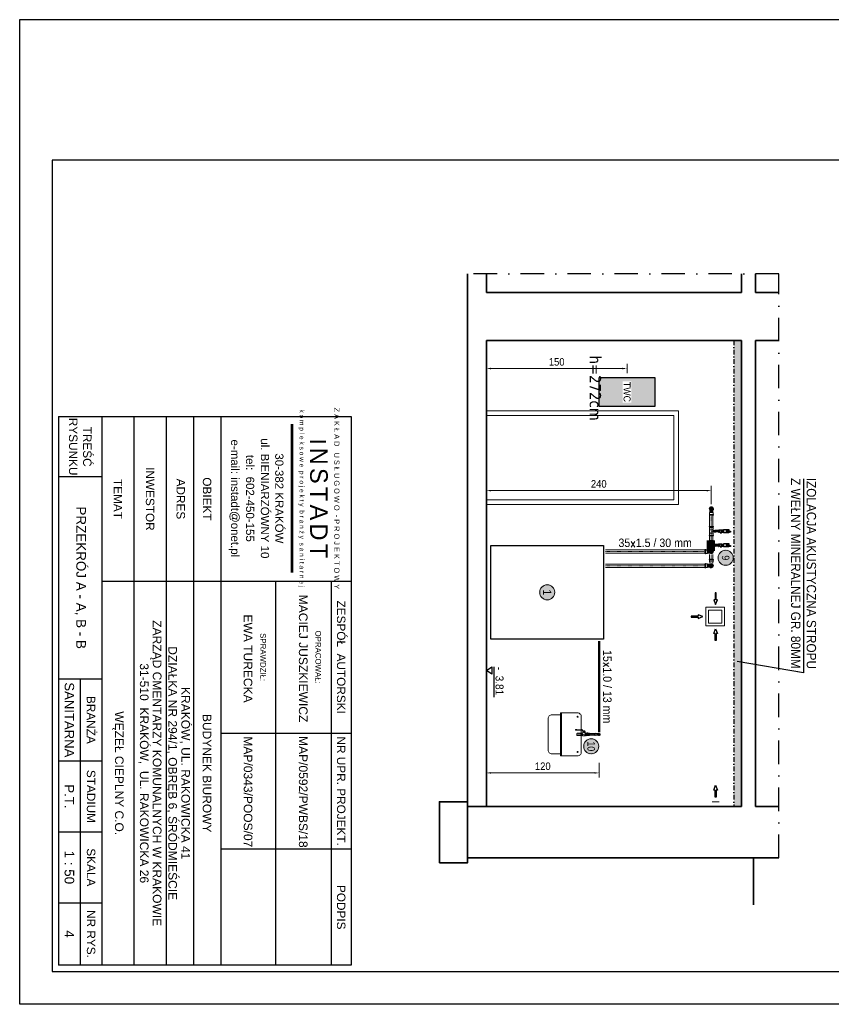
# Model space of a CAD drawing. Header units: millimetres. Extents: x -15538 to -14053, y -265397 to -264347.
# Tile 1 of 35: x -15538 to -14672, y -265397 to -264347. Entities that reach past the tile are written whole.
import ezdxf
from ezdxf.enums import TextEntityAlignment as Align

# ---------------------------------------------------------------- set-up
doc = ezdxf.new("R2010")
doc.units = ezdxf.units.MM
for name, pattern in [('ACAD_ISO05W100', [33, 24, -3, 0, -3, 0, -3]), ('ACAD_ISO08W100', [36, 24, -3, 6, -3]), ('DASHDOT', [25.4, 12.7, -6.35, 0, -6.35]), ('DASHDOT2', [0.5, 0.25, -0.125, 0, -0.125]), ('DASHDOTX2', [2, 1, -0.5, 0, -0.5])]:
    doc.linetypes.add(name, pattern=pattern)
doc.layers.get('0').update_dxf_attribs({"color": 20, "lineweight": 35})
doc.layers.get('Defpoints').update_dxf_attribs({"lineweight": 9})
for name, color, linetype in [('-- Budynek', 35, 'Continuous'), ('-- OPIS', 11, 'Continuous'), ('-- RAMKA', 11, 'Continuous'), ('-- rury', 11, 'Continuous'), ('-- urządzenia', 51, 'Continuous'), ('Oś', 1, 'ACAD_ISO05W100'), ('TABELKA_T$0$-- RAMKA', 11, 'Continuous')]:
    doc.layers.add(name, color=color, linetype=linetype)
for name, color, linetype, lineweight in [('-- CO_opis', 11, 'Continuous', 0), ('-- CO_rury', 51, 'Continuous', 9), ('WYMIARY', 123, 'Continuous', 9)]:
    doc.layers.add(name, color=color, linetype=linetype, lineweight=lineweight)
doc.layers.add('--pomoc', color=6, linetype='Continuous', plot=False)
doc.styles.add('1-100', font='arial.ttf', dxfattribs={"width": 0.5, "oblique": 5, "height": 20})
doc.styles.add('A', font='arial.ttf', dxfattribs={"width": 0.9})
doc.styles.add('INSTADT', font='arial.ttf', dxfattribs={"width": 0.9})
doc.styles.add('styl1', font='tahoma.ttf')
doc.styles.add('TABELKA_T$0$ARIAL', font='arial.ttf')
doc.styles.add('TABELKA_T$0$ARIAL_INSTADT', font='arial.ttf')
doc.styles.add('TABELKA_T$0$ARIAL_MAC', font='arial.ttf', dxfattribs={"width": 0.8})
doc.styles.add('TABELKA_T$0$INSTADT_SANIT', font='CEBERTR.TTF')
doc.dimstyles.new('1-100', dxfattribs={"dimtxt": 20, "dimasz": 0.4, "dimexe": 15, "dimexo": 0.1, "dimgap": 2, "dimtad": 1, "dimdec": 0, "dimdsep": 46, "dimtxsty": '1-100', "dimblk": 'wymiarowa', "dimcen": 0, "dimse1": 1, "dimse2": 1, "dimclrd": 256, "dimclre": 256, "dimclrt": 2, "dimadec": 0, "dimazin": 0, "dimtfac": 1, "dimtdec": 0, "dimtix": 1, "dimtofl": 0, "dimtmove": 1, "dimatfit": 0, "dimldrblk": 'wymiarowa', "dimfxl": 1, "dimtolj": 1, "dimtzin": 0, "dimlwd": -1, "dimlwe": -1, "dimarcsym": 0})

# ---------------------------------------------------------------- blocks, each defined once
blk = doc.blocks.new('TABELKA_T')
at = {"layer": 'TABELKA_T$0$-- RAMKA', "ltscale": 0.1}
for p, q in [((-1183.3, 13.3), (-1183.3, 637.7)), ((-1183.3, 637.7), (-13.3, 637.7)), ((-832.3, 105.9), (-832.3, 637.7)), ((-508.3, 359.2), (-508.3, 637.7)), ((-260.8, 637.7), (-260.8, 359.2)), ((-13.3, 637.7), (-13.3, 13.3)), ((-832.3, 594.5), (-13.3, 594.5)), ((-850.9, 512.9), (-1167.1, 512.9)), ((-850.9, 510.4), (-1167.1, 510.4)), ((-13.3, 476.8), (-832.3, 476.8)), ((-1183.3, 359.2), (-13.3, 359.2)), ((-1183.3, 301), (-13.3, 301)), ((-1183.3, 242.7), (-13.3, 242.7)), ((-1183.3, 174.3), (-13.3, 174.3)), ((-1183.3, 105.9), (-13.3, 105.9)), ((-1055.4, 13.3), (-1055.4, 105.9)), ((-624.3, 13.3), (-624.3, 105.9)), ((-448.9, 13.3), (-448.9, 105.9)), ((-297.7, 13.3), (-297.7, 105.9)), ((-146.5, 13.3), (-146.5, 105.9)), ((-624.3, 59.6), (-13.3, 59.6)), ((-1183.3, 13.3), (-13.3, 13.3))]:
    blk.add_line(p, q, dxfattribs=at)
at = {"layer": 'TABELKA_T$0$-- RAMKA', "ltscale": 0.1, "style": 'TABELKA_T$0$ARIAL_INSTADT'}
for s, p in [('30-382 KRAKÓW', (-1009, 475.5)), ('ul. BIENIARZÓWNY 10', (-1009, 444.9)), ('tel:  602-450-155', (-1009, 413.2)), ('e-mail: instadt@onet.pl', (-1009, 381.4))]:
    blk.add_text(s, height=17.55, dxfattribs=at).set_placement(p, align=Align.CENTER)
at = {"layer": 'TABELKA_T$0$-- RAMKA', "ltscale": 0.1, "attachment_point": 5}
for s, insert, char_height, style in [('{\\fArial|b0|i0|c238|p34;Z A K Ł A D   U S Ł U G O W O  - P R O J E K T O W Y\\P\\P\\P\\P\\H0.8889x;k o m p l e k s o w e  p r o j e k t y  b r a n ż y  s a n i t a r n e j}', (-1009, 568.5), 11.25, 'TABELKA_T$0$ARIAL_MAC'), ('{\\W1;ZESPÓŁ  AUTORSKI}', (-670.3, 616.1), 18, 'TABELKA_T$0$ARIAL'), ('{\\fArial|b0|i0|c238|p34;\\W1;NR UPR. PROJEKT.}', (-384.5, 616.1), 18, 'TABELKA_T$0$ARIAL'), ('{\\fArial|b0|i0|c238|p34;\\W1;PODPIS}', (-137, 616.1), 18, 'TABELKA_T$0$ARIAL'), ('I{\\H0.5556x; \\H2x;N\\H0.5x; \\H2x;S\\H0.5x; \\H2x;T\\H0.5x; \\H2x;A\\H0.5x; \\H2x;D\\H0.5x; \\H2x;T}', (-1009, 568.5), 33.75, 'TABELKA_T$0$INSTADT_SANIT'), ('{\\fArial|b0|i0|c238|p32;OPRACOWAŁ:}', (-670.3, 567.2), 12, 'TABELKA_T$0$ARIAL'), ('MAP/0592/PWBS/18', (-383, 535.1), 18.36, 'TABELKA_T$0$ARIAL_INSTADT'), ('{\\fArial|b0|i0|c238|p32;MACIEJ JUSZKIEWICZ}', (-667.4, 535.1), 18.36, 'TABELKA_T$0$ARIAL'), ('{\\fArial|b0|i0|c238|p32;SPRAWDZIŁ:}', (-670.3, 449.6), 12, 'TABELKA_T$0$ARIAL'), ('{\\fArial|b0|i0|c238|p32;EWA TURECKA}', (-667.4, 417.4), 18.36, 'TABELKA_T$0$ARIAL'), ('MAP/0343/POOS/07', (-383, 417.5), 18.36, 'TABELKA_T$0$ARIAL_INSTADT'), ('{\\W1;OBIEKT}', (-1007.8, 330.1), 18, 'TABELKA_T$0$ARIAL'), ('{\\fArial|b0|i0|c238|p34;\\W1;ADRES}', (-1007.8, 273.9), 18, 'TABELKA_T$0$ARIAL'), ('{\\fArial|b0|i0|c238|p34;\\W1;INWESTOR}', (-1007.8, 208.5), 18, 'TABELKA_T$0$ARIAL'), ('{\\fArial|b0|i0|c238|p34;\\W1;TEMAT}', (-1007.8, 140.1), 18, 'TABELKA_T$0$ARIAL'), ('{\\fArial|b0|i0|c238|p34;\\W1;TREŚĆ\\PRYSUNKU}', (-1119.3, 59.6), 18, 'TABELKA_T$0$ARIAL'), ('{\\fArial|b0|i0|c238|p34;\\W1;BRANŻA}', (-536.6, 82.7), 18, 'TABELKA_T$0$ARIAL'), ('{\\fArial|b0|i0|c238|p34;\\W1;STADIUM}', (-373.3, 82.7), 18, 'TABELKA_T$0$ARIAL'), ('{\\fArial|b0|i0|c238|p34;\\W1;SKALA}', (-222.1, 82.7), 18, 'TABELKA_T$0$ARIAL'), ('{\\fArial|b0|i0|c238|p34;\\W1;NR RYS.}', (-79.9, 82.7), 18, 'TABELKA_T$0$ARIAL'), ('{\\W1;SANITARNA}', (-536.6, 36.4), 20, 'TABELKA_T$0$ARIAL'), ('P.T.', (-373.3, 36.4), 20, 'TABELKA_T$0$ARIAL')]:
    blk.add_mtext(s, dxfattribs=dict(at, insert=insert, char_height=char_height, style=style))
at = {"layer": 'TABELKA_T$0$-- RAMKA', "ltscale": 0.1, "attachment_point": 5, "style": 'TABELKA_T$0$ARIAL_INSTADT'}
for s, insert, char_height, line_spacing_factor in [('{\\H0.864x;BUDYNEK BIUROWY}', (-422.8, 330.1), 21.171, 0.95), ('KRAKÓW, UL. RAKOWICKA 41\\PDZIAŁKA NR 294/1, OBRĘB 6, ŚRÓDMIEŚCIE{\\H1.5048x; }', (-422.8, 267.8), 18.36, 0.9), ('ZARZĄD CMENTARZY KOMUNALNYCH W KRAKOWIE\\P31-510  KRAKÓW,  UL. RAKOWICKA 26', (-422.8, 208.2), 18.36, 0.9), ('{\\H0.864x;WĘZEŁ CIEPLNY C.O.}', (-422.8, 140.1), 21.171, 0.95)]:
    blk.add_mtext(s, dxfattribs=dict(at, insert=insert, char_height=char_height, line_spacing_factor=line_spacing_factor))
blk = doc.blocks.new('*U356')
at = {"layer": '-- RAMKA', "color": 50}
blk.add_lwpolyline([(0, 2970), (2100, 2970), (2100, 0), (0, 0)], close=True, dxfattribs=at)
at = {"layer": '-- RAMKA', "color": 11}
blk.add_lwpolyline([(300, 69.4), (2030, 69.4), (2030, 2900), (300, 2900)], close=True, dxfattribs=at)
blk = doc.blocks.new('*U321')
at = {"color": 0, "ltscale": 10}
for p, q in [((5101, 8), (5126, 8)), ((5101, -8), (5126, -8))]:
    blk.add_line(p, q, dxfattribs=at)
at = {"color": 50, "linetype": 'DASHDOT2', "ltscale": 20}
blk.add_line((5101, 0), (5126, 0), dxfattribs=at)
blk = doc.blocks.new('-- ZŁACZKA_P GW INOX 18_15')
at = {"color": 0, "ltscale": 25}
for p, q in [((0, 10), (0, -10)), ((7, 11), (5, 12)), ((18, 11), (7, 11)), ((19, 11), (20, 14)), ((20, 16), (35, 16)), ((36, 14), (36, 12)), ((36, 12), (36, 0)), ((36, 0), (36, -12)), ((7, -11), (5, -12)), ((18, -11), (7, -11)), ((19, -11), (20, -14)), ((20, -16), (35, -16)), ((36, -12), (36, -14))]:
    blk.add_line(p, q, dxfattribs=at)
at = {"color": 50, "ltscale": 25}
for p, q in [((7, 11), (7, -11)), ((20, -14), (20, 13))]:
    blk.add_line(p, q, dxfattribs=at)
at = {"color": 0}
blk.add_lwpolyline([(20, 14), (20, 16), (36, 16), (36, -16), (20, -16), (20, -14)], dxfattribs=at)
at = {"color": 0, "ltscale": 25}
for centre, radius, start, end in [((3, 10), 2.8, 50, 180), ((18, 12), 1, 270, 345), ((3, -10), 2.8, 180, 310), ((18, -12), 1, 15, 90)]:
    blk.add_arc(centre, radius, start, end, dxfattribs=at)
blk = doc.blocks.new('*U297')
blk.add_blockref('-- ZŁACZKA_P GW INOX 18_15', (0, 0))
blk = doc.blocks.new('-- ODPOWIETRZNIK')
at = {"color": 11, "linetype": 'Continuous'}
for points in [[(-1.7, 7.5), (1.7, 7.5), (1.7, 6.4), (-1.7, 6.4)], [(-1.3, 1.5), (1.3, 1.5), (1.3, 0.4), (-1.3, 0.4)]]:
    blk.add_lwpolyline(points, close=True, dxfattribs=at)
at = {"color": 0, "linetype": 'Continuous'}
blk.add_lwpolyline([(-1.4, 1.9), (1.4, 1.9), (1.4, 6.4), (-1.4, 6.4)], close=True, dxfattribs=at)
at = {"color": 50, "linetype": 'Continuous'}
for points in [[(-1.4, 6.1), (1.4, 6.1), (1.4, 5.2), (-1.4, 5.2)], [(-0.9, 1.9), (0.9, 1.9), (0.9, 0), (-0.9, 0)], [(0.1, 9.4), (1.2, 9.4), (1.2, 8.1), (0.1, 8.1)]]:
    blk.add_lwpolyline(points, close=True, dxfattribs=at)
blk = doc.blocks.new('-- RZĘDNA')
at = {"color": 50}
blk.add_line((-7.8, 15.7), (57, 15.7), dxfattribs=at)
at = {"color": 11}
blk.add_lwpolyline([(-7.8, 11.7), (7.8, 11.7), (0, 0)], close=True, dxfattribs=at)
at = {"color": 11, "style": 'INSTADT', "width": 0.9}
blk.add_attdef('POZIOM', (-7.8, 19.8), '', height=17, rotation=360, dxfattribs=at)
blk = doc.blocks.new('-- ROZDZIELNICA TWC')
blk.add_hatch(color=251).paths.add_polyline_path([(-15, 120), (15, 120), (15, 180), (-15, 180)])
at = {"ltscale": 100, "elevation": 0}
blk.add_lwpolyline([(-15, 120), (15, 120), (15, 180), (-15, 180)], close=True, dxfattribs=at)
at = {"color": 7, "ltscale": 100, "insert": (0, 150, 0), "char_height": 7.5, "attachment_point": 5, "style": 'A', "bg_fill": 3, "box_fill_scale": 1.1, "bg_fill_color": 256, "bg_fill_transparency": 10617998}
blk.add_mtext('TWC', dxfattribs=at)
blk = doc.blocks.new('*D341')
at = {"layer": '-- CO_opis', "color": 50, "linetype": 'Continuous', "ltscale": 2}
for p, q in [((-15040.1, -264723.9), (-15040.1, -264713.9)), ((-14890.1, -264723.9), (-14890.1, -264713.9))]:
    blk.add_line(p, q, dxfattribs=at)
at = {"layer": '-- CO_opis', "linetype": 'Continuous', "lineweight": 5, "ltscale": 2}
blk.add_line((-14895.1, -264718.9), (-15035.1, -264718.9), dxfattribs=at)
at = {"layer": '-- CO_opis', "linetype": 'Continuous', "ltscale": 2}
for points in [[(-15035.1, -264718.1), (-15035.1, -264719.8), (-15040.1, -264718.9)], [(-14895.1, -264718.1), (-14895.1, -264719.8), (-14890.1, -264718.9)]]:
    blk.add_solid(points, dxfattribs=at)
at = {"layer": 'Defpoints', "color": 0, "linetype": 'Continuous', "ltscale": 2}
for p in [(-15040.1, -264718.9), (-15040.1, -264728.9, 0), (-14890.1, -264728.9, 0)]:
    blk.add_point(p, dxfattribs=at)
at = {"layer": '-- CO_opis', "color": 1, "linetype": 'Continuous', "ltscale": 2, "insert": (-14965.1, -264711.9), "char_height": 8, "attachment_point": 5, "style": 'INSTADT'}
blk.add_mtext('\\A1;150', dxfattribs=at)
blk = doc.blocks.new('_ArchTick')
at = {"color": 0, "linetype": 'ByBlock', "const_width": 0.15}
blk.add_lwpolyline([(-0.5, -0.5), (0.5, 0.5)], dxfattribs=at)
blk = doc.blocks.new('wymiarowa')
at = {"layer": 'WYMIARY'}
for p, q in [((0, 25), (0, -25)), ((-17, 0), (17, 0))]:
    blk.add_line(p, q, dxfattribs=at)
at = {"layer": 'WYMIARY', "xscale": 17, "yscale": 17, "zscale": 17, "rotation": 180}
blk.add_blockref('_ArchTick', (0, 0), dxfattribs=at)
blk = doc.blocks.new('-- NR_22')
h = blk.add_hatch(color=251)
edge = h.paths.add_edge_path()
edge.add_arc((0, 30), 22, 0, 360)
at = {"color": 50}
blk.add_circle((0, 30), 20, dxfattribs=at)
at = {"style": 'A', "width": 0.9, "flags": 12}
blk.add_attdef('22', text='', height=20, dxfattribs=at).set_placement((0, 30, 0.1), align=Align.MIDDLE_CENTER)
blk = doc.blocks.new('-- ZLEW')
at = {"color": 11, "linetype": 'Continuous', "lineweight": 0}
for p, q in [((-22.8, 80), (22.9, 80)), ((-22.8, 80), (-22.8, 79)), ((-22.8, 79), (22.9, 79)), ((22.9, 80), (22.9, 79))]:
    blk.add_line(p, q, dxfattribs=at)
for points in [[(22.9, 80), (22.9, 97.3, 0.414214), (18.8, 101.3), (-18.8, 101.3, 0.414214), (-22.8, 97.3), (-22.8, 80)], [(-20.8, 79), (-20.8, 70, 0.414214), (-16.8, 66), (16.9, 66)], [(16.9, 66), (16.9, 66, 0.414214), (20.9, 70), (20.9, 79)]]:
    blk.add_lwpolyline(points, format="xyb", dxfattribs=at)
at = {"color": 50, "linetype": 'Continuous', "lineweight": 0}
for centre in [(-18.8, 97.3), (18.8, 97.3)]:
    blk.add_circle(centre, 0.5, dxfattribs=at)
blk = doc.blocks.new('*U315')
at = {"color": 0, "ltscale": 10}
for p, q in [((-786, 11), (-738, 11)), ((-786, -11), (-738, -11))]:
    blk.add_line(p, q, dxfattribs=at)
at = {"color": 50, "linetype": 'DASHDOT2', "ltscale": 20}
blk.add_line((-786, 0), (-738, 0), dxfattribs=at)
blk = doc.blocks.new('- KOŃĆÓWKA')
at = {"color": 50}
blk.add_spline([(0, 0), (1, 2.4), (0, 5), (-1, 7.6), (0, 10), (1, 8.6), (0.3, 6.2)], degree=3, dxfattribs=at)
blk = doc.blocks.new('ZAW.KUL.1 2201 01_DN15_HERZ_z_boku')
blk.add_hatch(color=251).paths.add_polyline_path([(-9, 20), (-12, 20), (-12, 24), (-12, 29), (-12, 32), (-10, 38), (-10, 38), (-10, 38), (9, 38), (10, 39), (11, 39), (18, 50), (20, 51), (21, 51), (75, 49), (76, 49), (76, 50), (78, 51), (78, 52), (78, 52), (88, 53), (89, 52), (90, 51), (90, 46), (90, 46), (89, 46), (22, 46), (21, 46), (20, 44), (12, 30), (12, 30), (12, 30), (12, 24), (12, 20), (8, 20), (8, 24), (-2, 24), (-2, 20)])
at = {"color": 0}
for p, q in [((-24, 13), (-25, 12)), ((-25, -12), (-25, 12)), ((-16, 13), (-24, 13)), ((-13, 12), (-10, 12)), ((-9, 20), (-9, 13)), ((-2, 24), (-2, 20)), ((8, 24), (-2, 24)), ((8, 24), (8, 17)), ((10, 15), (15, 15)), ((16, 15), (17, 13)), ((17, 12), (25, 12)), ((25, 12), (25, -13)), ((-24, -14), (-25, -12)), ((-16, -14), (-24, -14)), ((-13, -12), (-9, -12)), ((-4, -15), (-9, -12)), ((4, -15), (-4, -15)), ((5, -15), (5, -15)), ((5, -15), (5, -15)), ((5, -15), (15, -15)), ((16, -15), (17, -14)), ((17, -13), (25, -13))]:
    blk.add_line(p, q, dxfattribs=at)
at = {"color": 50, "linetype": 'DASHDOTX2', "ltscale": 5}
for p, q in [((-13, 8), (-25, 8)), ((-25, 5), (-13, 5)), ((-13, 12), (-13, 0)), ((17, -13), (17, 12)), ((25, 10), (17, 10)), ((17, 2), (25, 2)), ((-25, 0), (25, 0)), ((-13, -5), (-25, -5)), ((-25, -8), (-13, -8)), ((-13, 0), (-13, -12)), ((25, -2), (17, -2)), ((17, -10), (25, -10))]:
    blk.add_line(p, q, dxfattribs=at)
for p, q in [((-9, 20), (-2, 20)), ((17, 13), (17, 12)), ((17, -13), (17, -14))]:
    blk.add_line(p, q)
at = {"color": 11}
blk.add_lwpolyline([(-9, 20), (-12, 20), (-12, 24), (-12, 24), (-12, 29), (-12, 32), (-10, 38), (-10, 38), (-10, 38), (9, 38), (10, 39), (11, 39), (18, 50), (20, 51), (21, 51), (75, 49), (76, 49), (76, 50), (78, 51), (78, 52), (78, 52), (88, 53), (89, 52), (90, 51), (90, 46), (90, 46), (89, 46), (22, 46), (21, 46), (20, 44), (12, 30), (12, 30), (12, 30), (12, 24), (12, 24), (12, 20), (8, 20), (8, 24), (-2, 24), (-2, 20), (-9, 20)], dxfattribs=at)
at = {"color": 0}
for centre, radius, start, end in [((-16, 12), 1.5, 30, 90), ((-13, 13), 1.5, 210, 270), ((-10, 13), 1.5, 269.9999, 0.0001), ((10, 17), 2, 179.9999, 270.0001), ((15, 13), 1.5, 45, 90), ((-16, -12), 1.5, 270, 330), ((-13, -14), 1.5, 90, 150), ((-9, -14), 1.5, 60, 90), ((-4, -13), 1.5, 240, 270), ((4, -18), 3, 75, 90), ((15, -14), 1.5, 270, 315)]:
    blk.add_arc(centre, radius, start, end, dxfattribs=at)
blk = doc.blocks.new('*U289')
blk.add_blockref('ZAW.KUL.1 2201 01_DN15_HERZ_z_boku', (1186, -529))
blk = doc.blocks.new('-- ZŁACZKA INOX 18_15')
at = {"color": 0}
for p, q in [((-33, 10), (-33, -10)), ((-26, 11), (-29, 13)), ((-16, 11), (-26, 11)), ((-26, -11), (-29, -13)), ((-16, -11), (-26, -11))]:
    blk.add_line(p, q, dxfattribs=at)
at = {"color": 50}
for p, q in [((-26, 11), (-26, -11)), ((0, 10), (0, -10))]:
    blk.add_line(p, q, dxfattribs=at)
blk.add_lwpolyline([(-6, -14), (-16, -14), (-16, 14), (-6, 14)], close=True, dxfattribs=at)
for points in [[(-16, 11), (-16, 14), (-6, 14), (-6, 10), (0, 10)], [(-16, -11), (-16, -14), (-6, -14), (-6, -10), (0, -10)]]:
    blk.add_lwpolyline(points)
at = {"color": 0}
for centre, start, end in [((-31, 10), 52, 180), ((-31, -10), 180, 308)]:
    blk.add_arc(centre, 2.8, start, end, dxfattribs=at)
blk = doc.blocks.new('*U324')
blk.add_blockref('-- ZŁACZKA INOX 18_15', (0, 0))
blk = doc.blocks.new('*U344')
at = {"color": 0, "ltscale": 10}
for p, q in [((3910, 8), (3965, 8)), ((3910, -8), (3965, -8))]:
    blk.add_line(p, q, dxfattribs=at)
at = {"color": 50, "linetype": 'DASHDOT2', "ltscale": 20}
blk.add_line((3910, 0), (3965, 0), dxfattribs=at)
blk = doc.blocks.new('-- KOLANO INOX 15_rz')
at = {"linetype": 'DASHDOT2', "ltscale": 30}
h = blk.add_hatch(color=251, dxfattribs=at)
h.dxf.hatch_style = 1
h.paths.add_polyline_path([(8, 26), (-8, 26), (-8, 0), (8, 0)])
h.paths.add_polyline_path([(0, -8, 0.414214), (8, 0), (0, 0)])
h.paths.add_polyline_path([(-8, 0, 0.414214), (0, -8), (0, 0), (-2, 0)])
at = {"color": 0}
for p, q in [((-9, 42), (-11, 45)), ((-9, 49), (9, 49)), ((-9, 29), (-9, 42)), ((-8, 26), (-8, 0)), ((8, 26), (8, 0)), ((9, 42), (11, 45)), ((9, 29), (9, 42))]:
    blk.add_line(p, q, dxfattribs=at)
at = {"color": 50}
for p, q in [((-9, 42), (9, 42)), ((-8, 26), (8, 26))]:
    blk.add_line(p, q, dxfattribs=at)
at = {"color": 0}
for centre, radius, start, end in [((-9, 46), 2.7, 90, 215), ((-4, 29), 5.33, 180, 208.6006), ((0, 0), 7.5, 180, 0), ((4, 29), 5.33, 331.3994, 0), ((9, 46), 2.7, 325, 90)]:
    blk.add_arc(centre, radius, start, end, dxfattribs=at)
at = {"color": 50}
blk.add_arc((0, 0), 11.6, 130.2821, 49.7179, dxfattribs=at)
blk = doc.blocks.new('*U343')
at = {"linetype": 'ACAD_ISO08W100', "ltscale": 20}
blk.add_blockref('-- KOLANO INOX 15_rz', (410, -435), dxfattribs=at)
blk = doc.blocks.new('*D342')
at = {"layer": '-- CO_opis', "color": 50, "linetype": 'Continuous', "ltscale": 2}
for p, q in [((-15040.1, -265139), (-15040.1, -265155.2)), ((-14919.7, -265139.3), (-14919.7, -265155.2))]:
    blk.add_line(p, q, dxfattribs=at)
at = {"layer": '-- CO_opis', "linetype": 'Continuous', "lineweight": 5, "ltscale": 2}
blk.add_line((-14924.7, -265150.2), (-15035.1, -265150.2), dxfattribs=at)
at = {"layer": '-- CO_opis', "linetype": 'Continuous', "ltscale": 2}
for points in [[(-15035.1, -265149.3), (-15035.1, -265151), (-15040.1, -265150.2)], [(-14924.7, -265149.3), (-14924.7, -265151), (-14919.7, -265150.2)]]:
    blk.add_solid(points, dxfattribs=at)
at = {"layer": 'Defpoints', "color": 0, "linetype": 'Continuous', "ltscale": 2}
for p in [(-15040.1, -265109, 0), (-14919.7, -265109.3), (-15040.1, -265150.2)]:
    blk.add_point(p, dxfattribs=at)
at = {"layer": '-- CO_opis', "color": 1, "linetype": 'Continuous', "ltscale": 2, "insert": (-14979.9, -265143.1), "char_height": 8, "attachment_point": 5, "style": 'INSTADT'}
blk.add_mtext('\\A1;120', dxfattribs=at)
blk = doc.blocks.new('*U349')
at = {"color": 0, "ltscale": 10}
for p, q in [((2840, 8), (3810, 8)), ((2840, -8), (3810, -8))]:
    blk.add_line(p, q, dxfattribs=at)
at = {"color": 50, "linetype": 'DASHDOT2', "ltscale": 20}
blk.add_line((2840, 0), (3810, 0), dxfattribs=at)
blk = doc.blocks.new('-- KOLANO INOX 35_rz')
at = {"linetype": 'DASHDOT2', "ltscale": 30}
h = blk.add_hatch(color=251, dxfattribs=at)
h.dxf.hatch_style = 1
edge = h.paths.add_edge_path()
edge.add_line((17, 39), (-17, 39))
edge.add_line((-17, 39), (-17, 0))
edge.add_arc((0, 0), 16.6, 180, 360)
edge.add_line((17, 0), (17, 39))
at = {"color": 0}
for p, q in [((-19, 60), (-22, 63)), ((19, 68), (-19, 68)), ((-19, 42), (-19, 60)), ((-17, 39), (-18, 39)), ((-17, 39), (-17, 0)), ((17, 39), (17, 0)), ((18, 39), (17, 39)), ((19, 60), (22, 63)), ((19, 42), (19, 60))]:
    blk.add_line(p, q, dxfattribs=at)
at = {"color": 50}
for p, q in [((19, 60), (-19, 60)), ((17, 39), (-17, 39))]:
    blk.add_line(p, q, dxfattribs=at)
at = {"color": 0}
for centre, radius, start, end in [((-19, 65), 3, 90, 215), ((-14, 42), 4.99, 180, 210.7003), ((0, 0), 16.6, 180, 0), ((14, 42), 4.99, 329.2997, 0), ((19, 65), 3, 325, 90)]:
    blk.add_arc(centre, radius, start, end, dxfattribs=at)
at = {"color": 50}
blk.add_arc((0, 0), 22.3, 138.1836, 41.8153, dxfattribs=at)
blk = doc.blocks.new('*U322')
at = {"linetype": 'ACAD_ISO08W100', "ltscale": 20, "zscale": 10}
blk.add_blockref('-- KOLANO INOX 35_rz', (28, -150), dxfattribs=at)
blk = doc.blocks.new('*U323')
at = {"color": 0, "ltscale": 10}
for p, q in [((4537, 18), (5599, 18)), ((4537, -18), (5599, -18))]:
    blk.add_line(p, q, dxfattribs=at)
at = {"color": 50, "linetype": 'DASHDOT2', "ltscale": 20}
blk.add_line((4537, 0), (5599, 0), dxfattribs=at)
blk = doc.blocks.new('*U350')
at = {"color": 0, "ltscale": 10}
for p, q in [((4537, 18), (4587, 18)), ((4537, -18), (4587, -18))]:
    blk.add_line(p, q, dxfattribs=at)
at = {"color": 50, "linetype": 'DASHDOT2', "ltscale": 20}
blk.add_line((4537, 0), (4587, 0), dxfattribs=at)
blk = doc.blocks.new('*U352')
at = {"color": 0, "ltscale": 10}
for p, q in [((4537, 18), (4637, 18)), ((4537, -18), (4637, -18))]:
    blk.add_line(p, q, dxfattribs=at)
at = {"color": 50, "linetype": 'DASHDOT2', "ltscale": 20}
blk.add_line((4537, 0), (4637, 0), dxfattribs=at)
blk = doc.blocks.new('*U351')
at = {"linetype": 'ACAD_ISO08W100', "ltscale": 20, "zscale": 10}
blk.add_blockref('-- KOLANO INOX 35_rz', (28, -193), dxfattribs=at)
blk = doc.blocks.new('GEBERIT_TR_35-15-35')
at = {"ltscale": 25}
for p, q in [((-50, 19), (-50, -19)), ((-41, 19), (-45, 22)), ((-24, 19), (-41, 19)), ((-21, 18), (-8, 18)), ((-9, 42), (-11, 45)), ((9, 49), (-9, 49)), ((-9, 29), (-9, 42)), ((-8, 22), (-9, 29)), ((-8, 20), (-8, 22)), ((-8, 20), (-8, 18)), ((8, 22), (9, 29)), ((8, 20), (8, 22)), ((8, 20), (8, 18)), ((8, 18), (21, 18)), ((9, 42), (11, 45)), ((9, 29), (9, 42)), ((23, 19), (41, 19)), ((41, 19), (45, 22)), ((49, -19), (49, 19)), ((-41, -19), (-45, -22)), ((-24, -19), (-41, -19)), ((-21, -18), (21, -18)), ((23, -19), (41, -19)), ((41, -19), (45, -22))]:
    blk.add_line(p, q, dxfattribs=at)
at = {"color": 50, "linetype": 'DASHDOTX2', "ltscale": 0.1}
for p, q in [((49, 0), (-50, 0)), ((0, 0), (0, 49))]:
    blk.add_line(p, q, dxfattribs=at)
at = {"color": 50, "ltscale": 25}
for p, q in [((-41, 19), (-41, -19)), ((-21, 18), (-21, -18)), ((9, 42), (-9, 42)), ((8, 22), (-8, 22)), ((8, 20), (-8, 20)), ((21, -18), (21, 18)), ((41, -19), (41, 19))]:
    blk.add_line(p, q, dxfattribs=at)
at = {"color": 50, "ltscale": 25, "flags": 128}
blk.add_lwpolyline([(8, 18), (8, 18), (8, 18), (8, 18), (8, 18), (8, 18), (7, 18), (7, 18), (7, 18), (7, 18), (6, 18), (6, 18), (6, 18), (5, 18), (5, 17), (5, 17), (4, 17), (4, 17), (3, 17), (3, 17), (2, 17), (2, 17), (1, 17), (1, 17), (0, 17), (0, 17), (0, 17), (-1, 17), (-1, 17), (-2, 17), (-2, 17), (-3, 17), (-3, 17), (-4, 17), (-4, 17), (-5, 17), (-5, 17), (-5, 18), (-6, 18), (-6, 18), (-6, 18), (-7, 18), (-7, 18), (-7, 18), (-7, 18), (-8, 18), (-8, 18), (-8, 18), (-8, 18), (-8, 18), (-8, 18)], dxfattribs=at)
at = {"ltscale": 25}
for centre, radius, start, end in [((-47, 19), 3, 55, 180), ((-24, 14), 4.99, 59.2997, 90), ((-9, 46), 2.7, 90, 215), ((-7, 29), 2.55, 180, 188.6988), ((9, 46), 2.7, 325, 90), ((7, 29), 2.55, 351.3012, 0), ((23, 14), 4.99, 90, 120.7003), ((46, 19), 3, 0, 125), ((-47, -19), 3, 180, 305), ((-24, -14), 4.99, 270, 300.7003), ((23, -14), 4.99, 239.2997, 270), ((46, -19), 3, 235, 0)]:
    blk.add_arc(centre, radius, start, end, dxfattribs=at)
blk = doc.blocks.new('*U320')
at = {"color": 50, "linetype": 'DASHDOT'}
blk.add_blockref('GEBERIT_TR_35-15-35', (0, 0), dxfattribs=at)
blk = doc.blocks.new('*U353')
at = {"color": 0, "ltscale": 10}
for p, q in [((4516, 18), (4637, 18)), ((4516, -18), (4637, -18))]:
    blk.add_line(p, q, dxfattribs=at)
at = {"color": 50, "linetype": 'DASHDOT2', "ltscale": 20}
blk.add_line((4516, 0), (4637, 0), dxfattribs=at)
blk = doc.blocks.new('*D355')
at = {"layer": '-- CO_opis', "color": 50, "linetype": 'Continuous', "ltscale": 2}
for p, q in [((-15040.1, -264845.8), (-15040.1, -264844.1)), ((-14800.2, -264863.6), (-14800.2, -264844.1))]:
    blk.add_line(p, q, dxfattribs=at)
at = {"layer": '-- CO_opis', "linetype": 'Continuous', "lineweight": 5, "ltscale": 2}
blk.add_line((-14805.2, -264849.1), (-15035.1, -264849.1), dxfattribs=at)
at = {"layer": '-- CO_opis', "linetype": 'Continuous', "ltscale": 2}
for points in [[(-15035.1, -264848.3), (-15035.1, -264850), (-15040.1, -264849.1)], [(-14805.2, -264848.3), (-14805.2, -264850), (-14800.2, -264849.1)]]:
    blk.add_solid(points, dxfattribs=at)
at = {"layer": 'Defpoints', "color": 0, "linetype": 'Continuous', "ltscale": 2}
for p in [(-15040.1, -264849.1), (-15040.1, -264868.6, 2996), (-14800.2, -264868.6, 0)]:
    blk.add_point(p, dxfattribs=at)
at = {"layer": '-- CO_opis', "color": 1, "linetype": 'Continuous', "ltscale": 2, "insert": (-14920.2, -264842), "char_height": 8, "attachment_point": 5, "style": 'INSTADT'}
blk.add_mtext('\\A1;240', dxfattribs=at)

msp = doc.modelspace()

# ---------------------------------------------------------------- hatches: boundary and pattern name
at = {"layer": '-- RAMKA'}
msp.add_hatch(color=251, dxfattribs=at).paths.add_polyline_path([(-14805.2, -264902), (-14805.2, -264913.4), (-14796.4, -264913.4), (-14796.4, -264902)])
at = {"layer": 'Oś', "linetype": 'DASHDOT2', "ltscale": 300}
h = msp.add_hatch(dxfattribs=at)
h.set_pattern_fill('HONEY', color=50, scale=1.5, angle=45)
h.set_pattern_definition([(45, (-146313.257, -213145.5314), (2.13497036, 7.96781778), [4.7625, -9.525]), (165, (-146313.257, -213145.5314), (-7.96781779, -2.13497033), [4.7625, -9.525]), (105, (-146313.257, -213145.5314), (-5.83284743, 5.83284745), [-9.525, 4.7625])])
h.paths.add_polyline_path([(-14776.1, -264688.9), (-14776.1, -265185.9), (-14768.1, -265185.9), (-14768.1, -264688.9)])

# ---------------------------------------------------------------- linework, layer by layer
at = {"layer": '-- Budynek', "color": 50, "linetype": 'DASHDOT2', "ltscale": 100}
msp.add_lwpolyline([(-14728.1, -265240.9), (-14728.1, -264617.9), (-15060.1, -264617.9)], dxfattribs=at)
at = {"layer": '-- Budynek', "linetype": 'Continuous', "lineweight": 13}
for points in [[(-15040.1, -264763.9), (-15040.1, -264863.9), (-14835.1, -264863.9), (-14835.1, -264763.9)], [(-15040.1, -264768.9), (-15040.1, -264858.9), (-14840.1, -264858.9), (-14840.1, -264768.9)]]:
    msp.add_lwpolyline(points, close=True, dxfattribs=at)
at = {"layer": '-- CO_rury', "linetype": 'ACAD_ISO08W100', "ltscale": 20}
for p, q in [((-14802.1, -264908.2, -2996), (-14802.3, -264907.8, -2996)), ((-14802.1, -264907.4, -2996), (-14798.2, -264907.4, -2996)), ((-14802.1, -264908.2, -2996), (-14798.2, -264908.2, -2996)), ((-14802.1, -264910, -2996), (-14802.1, -264908.2, -2996)), ((-14802, -264910.2, -2996), (-14801.8, -264910.2, -2996)), ((-14801.8, -264910.2, -2996), (-14801.8, -264911.4, -2996)), ((-14801.8, -264910.2, -2996), (-14798.5, -264910.2, -2996)), ((-14798.5, -264910.2, -2996), (-14798.5, -264911.4, -2996)), ((-14798.5, -264910.2, -2996), (-14798.3, -264910.2, -2996)), ((-14798.2, -264908.2, -2996), (-14798, -264907.8, -2996)), ((-14798.2, -264910, -2996), (-14798.2, -264908.2, -2996)), ((-14802.1, -264923.2), (-14802.3, -264922.8)), ((-14802.1, -264922.4), (-14798.2, -264922.4)), ((-14802.1, -264923.2), (-14798.2, -264923.2)), ((-14802.1, -264925), (-14802.1, -264923.2)), ((-14802, -264925.2), (-14801.8, -264925.2)), ((-14801.8, -264925.2), (-14801.8, -264926.4)), ((-14801.8, -264925.2), (-14798.5, -264925.2)), ((-14798.5, -264925.2), (-14798.5, -264926.4)), ((-14798.5, -264925.2), (-14798.3, -264925.2)), ((-14798.2, -264923.2), (-14798, -264922.8)), ((-14798.2, -264925), (-14798.2, -264923.2))]:
    msp.add_line(p, q, dxfattribs=at)
at = {"layer": '-- CO_rury', "linetype": 'ACAD_ISO08W100', "ltscale": 20, "extrusion": (0, 0, -1)}
for centre, major_axis, start_param, end_param in [((-14802.1, -264907.7, -2996), (0.212, 0.212), 3.316126, 5.497787), ((-14801.6, -264910, -2996), (0.353, 0.353), 3.39117, 3.926991), ((-14798.7, -264910, -2996), (-0.353, 0.353), 2.356194, 2.892015), ((-14798.2, -264907.7, -2996), (-0.212, 0.212), 0.785398, 2.96706), ((-14802.1, -264922.7), (0.212, 0.212), 3.316126, 5.497787), ((-14801.6, -264925), (0.353, 0.353), 3.39117, 3.926991), ((-14798.7, -264925), (-0.353, 0.353), 2.356194, 2.892015), ((-14798.2, -264922.7), (-0.212, 0.212), 0.785398, 2.96706)]:
    msp.add_ellipse(centre, major_axis=major_axis, ratio=1, start_param=start_param, end_param=end_param, dxfattribs=at)
at = {"layer": '-- urządzenia', "color": 91}
msp.add_lwpolyline([(-14915.2, -265007.6), (-15035.2, -265007.6), (-15035.2, -264907.6), (-14915.2, -264907.6), (-14915.2, -265007.6)], dxfattribs=at)
at = {"layer": '-- urządzenia', "color": 50, "linetype": 'Continuous', "ltscale": 0.6}
for points in [[(-14795.1, -264958), (-14796.1, -264958), (-14796.1, -264965.5), (-14797.6, -264965.5), (-14795.6, -264970.5), (-14793.6, -264965.5), (-14795.1, -264965.5)], [(-14821.6, -264983), (-14821.6, -264984), (-14814.1, -264984), (-14814.1, -264985.5), (-14809.1, -264983.5), (-14814.1, -264981.5), (-14814.1, -264983)], [(-14795.1, -265009), (-14796.1, -265009), (-14796.1, -265001.5), (-14797.6, -265001.5), (-14795.6, -264996.5), (-14793.6, -265001.5), (-14795.1, -265001.5)], [(-14795.1, -265175.9), (-14796.1, -265175.9), (-14796.1, -265168.4), (-14797.6, -265168.4), (-14795.6, -265163.4), (-14793.6, -265168.4), (-14795.1, -265168.4)]]:
    msp.add_lwpolyline(points, close=True, dxfattribs=at)
at = {"layer": '-- urządzenia', "color": 11, "linetype": 'Continuous', "lineweight": 0}
msp.add_lwpolyline([(-14806.1, -264993.5), (-14786.1, -264993.5), (-14786.1, -264973.5), (-14806.1, -264973.5)], close=True, dxfattribs=at)
at = {"layer": '-- urządzenia', "color": 50, "linetype": 'Continuous', "lineweight": 0}
msp.add_lwpolyline([(-14803.1, -264990.5), (-14789.1, -264990.5), (-14789.1, -264976.5), (-14803.1, -264976.5)], close=True, dxfattribs=at)
at = {"layer": '-- urządzenia', "color": 11, "linetype": 'Continuous', "lineweight": 0}
msp.add_lwpolyline([(-14791.9, -265180.9), (-14799.4, -265180.9)], dxfattribs=at)
for p, q in [((-15060.1, -264617.9), (-15060.1, -265240.9)), ((-15040.1, -264637.9), (-15040.1, -264617.9)), ((-14768.1, -264637.9), (-14768.1, -264617.9)), ((-14753.1, -264617.9), (-14753.1, -264637.9)), ((-15040.1, -264637.9), (-14768.1, -264637.9)), ((-14753.1, -264637.9), (-14728.1, -264637.9)), ((-15040.1, -264688.9), (-15040.1, -265185.9)), ((-15040.1, -264688.9), (-14768.1, -264688.9)), ((-14768.1, -264688.9), (-14768.1, -265185.9)), ((-14753.1, -264688.9), (-14753.1, -265185.9)), ((-14753.1, -264688.9), (-14728.1, -264688.9)), ((-15060.1, -265185.9), (-14768.1, -265185.9)), ((-14753.1, -265185.9), (-14728.1, -265185.9)), ((-15060.1, -265240.9), (-14728.1, -265240.9)), ((-14755.1, -265240.9), (-14755.1, -265290.9))]:
    msp.add_line(p, q)
msp.add_lwpolyline([(-15090.1, -265245.9), (-15060.1, -265245.9), (-15060.1, -265180.9), (-15090.1, -265180.9)], close=True)
at = {"layer": 'Oś', "color": 50, "linetype": 'DASHDOT2', "ltscale": 20}
msp.add_line((-14776.1, -264688.9), (-14776.1, -265185.9), dxfattribs=at)

# ---------------------------------------------------------------- block references
at = {"layer": '-- Budynek'}
ref = msp.add_blockref('-- RZĘDNA', (-15040.1, -265040.9), dxfattribs=dict(at, xscale=0.5, yscale=0.5, zscale=0.001, rotation=270))
ref.add_attrib('POZIOM', '-  3.81', (-15030.3, -265037), dxfattribs={"layer": '0', "color": 11, "height": 8.5, "rotation": 270, "style": 'INSTADT', "oblique": 360, "width": 0.9})
at = {"layer": '-- CO_opis'}
ref = msp.add_blockref('-- NR_22', (-14796.9, -264920.8), dxfattribs=dict(at, xscale=0.4, yscale=0.4, zscale=0.001, rotation=269.9999999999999))
ref.add_attrib('22', '9', dxfattribs={"layer": '0', "height": 8, "rotation": 270, "style": 'A', "width": 0.85}).set_placement((-14784.9, -264920.8, 0), align=Align.MIDDLE_CENTER)
ref = msp.add_blockref('-- NR_22', (-14987.2, -264957.6), dxfattribs=dict(at, xscale=-0.4, yscale=0.4, zscale=0.001, rotation=270.0000000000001))
ref.add_attrib('22', '1', dxfattribs={"layer": '0', "height": 8.8, "rotation": 270, "style": 'A', "width": 0.9}).set_placement((-14975.2, -264957.6), align=Align.MIDDLE_CENTER)
ref = msp.add_blockref('-- NR_22', (-14940.3, -265121.8, 0), dxfattribs=dict(at, xscale=0.4, yscale=0.4, zscale=0.001, rotation=269.9999999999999))
ref.add_attrib('22', '10', dxfattribs={"layer": '0', "height": 8, "rotation": 270, "style": 'A', "width": 0.85}).set_placement((-14928.3, -265121.8, 0), align=Align.MIDDLE_CENTER)
at = {"layer": '-- CO_rury', "linetype": 'ACAD_ISO08W100', "ltscale": 20}
for name, p, xscale, yscale, zscale, rotation in [('*U351', (-14802.9, -264887.8, -2996), -0.1, 0.1, 0.1, 180), ('*U353', (-14800.2, -264423.7, -2996), 0.1, 0.1, 0.1, 270.0000000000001), ('*U320', (-14800.2, -264892.4), 0.1, 0.1, 0.1, 269.9999999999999), ('*U320', (-14800.2, -264907.4), 0.1, 0.1, 0.1, 269.9999999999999), ('*U352', (-14800.2, -265361.1, -2996), -0.1, 0.1, 0.1, 269.9999999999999), ('*U323', (-14353.2, -264914.2, -2996), -0.1, 0.1, 0.1, 359.9999999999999), ('*U322', (-14815.2, -264911.4, -2996), -0.1, 0.1, 0.1, 89.99999999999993), ('*U350', (-14800.2, -265376.1), -0.1, 0.1, 0.1, 269.9999999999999), ('*U323', (-14353.2, -264929.2), -0.1, 0.1, 0.1, 359.9999999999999), ('*U322', (-14815.2, -264926.4), -0.1, 0.1, 0.1, 89.99999999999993), ('*U349', (-14919.7, -265390.7), 0.1, 0.1, 0.1, 90), ('*U289', (-14817.4, -265056.2, 0), -0.1, 0.1, 0.1, 359.9999999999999), ('- KOŃĆÓWKA', (-14943.3, -265110.1, 0), -0.2130971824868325, 0.2130971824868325, 0.193724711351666, 359.9999316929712), ('*U324', (-14933.5, -265109, 0), 0.1, 0.1, 0.1, 180), ('*U343', (-14963.2, -265150.1), 0.1, 0.1, 0.1, 90.00000000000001)]:
    msp.add_blockref(name, p, dxfattribs=dict(at, xscale=xscale, yscale=yscale, zscale=zscale, rotation=rotation))
at = {"layer": '-- CO_rury', "color": 11, "linetype": 'ACAD_ISO08W100', "ltscale": 20, "xscale": -0.1, "yscale": 0.1, "zscale": 0.1, "rotation": 180}
msp.add_blockref('*U315', (-14864.7, -265109, 0), dxfattribs=at)
at = {"layer": '-- CO_rury', "linetype": 'ACAD_ISO08W100', "ltscale": 20, "xscale": 0.1, "yscale": 0.1, "zscale": 0.1}
msp.add_blockref('*U344', (-15321.2, -265109, 0), dxfattribs=at)
at = {"layer": '-- RAMKA', "xscale": 0.5, "yscale": 0.5, "zscale": 0.5, "rotation": 269.9999999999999}
msp.add_blockref('TABELKA_T', (-15503, -265361.9), dxfattribs=at)
at = {"layer": '-- rury', "linetype": 'ACAD_ISO08W100', "ltscale": 20, "xscale": 0.1, "yscale": 0.1, "zscale": 0.1, "rotation": 179.9999999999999}
for p in [(-14282.6, -264892.4), (-14282.6, -264907.4)]:
    msp.add_blockref('*U321', p, dxfattribs=at)
at = {"layer": '-- rury', "linetype": 'ACAD_ISO08W100', "ltscale": 20, "xscale": 0.1, "yscale": 0.1, "zscale": 0.1}
for p in [(-14792.7, -264892.4), (-14792.7, -264907.4)]:
    msp.add_blockref('*U297', p, dxfattribs=at)
at = {"layer": '-- rury', "linetype": 'ACAD_ISO08W100', "ltscale": 20, "rotation": 269.9999999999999}
for p in [(-14789.1, -264892.4), (-14789.1, -264907.4)]:
    msp.add_blockref('-- ODPOWIETRZNIK', p, dxfattribs=at)
at = {"layer": '-- urządzenia', "linetype": 'Continuous', "lineweight": 0, "rotation": 269.9999999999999}
msp.add_blockref('-- ZLEW', (-15040.1, -265109), dxfattribs=at)
at = {"xscale": 0.5, "yscale": 0.5, "zscale": 0.5, "rotation": 270}
msp.add_blockref('*U356', (-15537.7, -264346.9), dxfattribs=at)

# ---------------------------------------------------------------- texts
at = {"layer": '-- RAMKA', "color": 7, "attachment_point": 5, "rotation": 270, "style": 'INSTADT'}
for s, insert, char_height in [('{\\W1;PRZEKRÓJ A - A, B - B}', (-15473.2, -264942), 10.252), ('{\\W1;1 : 50}', (-15484.8, -265250.9), 10.252), ('{\\W1;4}', (-15484.8, -265322), 10.25)]:
    msp.add_mtext(s, dxfattribs=dict(at, insert=insert, char_height=char_height))
at = {"layer": '--pomoc', "ltscale": 0.05, "insert": (-14917.8, -264705.1), "char_height": 12, "width": 125.241, "attachment_point": 1, "rotation": 270, "style": 'styl1'}
msp.add_mtext('h=272cm', dxfattribs=at)

# ---------------------------------------------------------------- dimensions: what is measured, and where the dimension line sits
at = {"layer": '-- CO_opis', "linetype": 'Continuous', "ltscale": 2}
for base, p1, p2, override, picture, middle in [((-15040.1, -264849.1, -2996), (-14800.2, -264868.6, -2996), (-15040.1, -264868.6), {"dimtxt": 8, "dimasz": 5, "dimexe": 5, "dimexo": 5, "dimgap": 3, "dimtxsty": 'INSTADT', "dimsah": 1, "dimse1": 0, "dimse2": 0, "dimclre": 50, "dimclrt": 1, "dimfxl": 200, "dimfxlon": 1, "dimlwd": 5}, '*D355', (-14920.2, -264842, -2996)), ((-15040.1, -265150.2), (-14919.7, -265109.3), (-15040.1, -265109, 0), {"dimtxt": 8, "dimasz": 5, "dimexe": 5, "dimexo": 30, "dimgap": 3, "dimtxsty": 'INSTADT', "dimsah": 1, "dimse1": 0, "dimse2": 0, "dimclre": 50, "dimclrt": 1, "dimfxl": 200, "dimfxlon": 1, "dimlwd": 5}, '*D342', (-14979.9, -265143.1))]:
    dim = msp.add_linear_dim(base=base, p1=p1, p2=p2, dimstyle='1-100', override=override, dxfattribs=at)
    dim.commit()
    dim.dimension.update_dxf_attribs({"geometry": picture, "text_midpoint": middle})

# ---------------------------------------------------------------- next in the draw order: block references
at = {"layer": '-- urządzenia', "linetype": 'Continuous', "lineweight": 13, "rotation": 269.9999999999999}
msp.add_blockref('-- ROZDZIELNICA TWC', (-15040.1, -264743.9, 0), dxfattribs=at)

# ---------------------------------------------------------------- next in the draw order: texts
at = {"layer": '-- CO_opis', "insert": (-14860.1, -264909.4, -2996), "char_height": 9, "attachment_point": 8, "style": 'A', "bg_fill": 3, "box_fill_scale": 1.2, "bg_fill_color": 256, "bg_fill_transparency": 0}
msp.add_mtext('35{\\Fromans|c0;x}1.5 / 30 mm', dxfattribs=at)
at = {"layer": '-- CO_opis', "insert": (-14915.7, -265058.2), "char_height": 9, "attachment_point": 8, "rotation": 270, "style": 'A', "bg_fill": 3, "box_fill_scale": 1.2, "bg_fill_color": 256, "bg_fill_transparency": 0}
msp.add_mtext('15{\\Fromans|c0;x}1.0 / 13 mm', dxfattribs=at)
at = {"layer": '-- OPIS', "color": 11, "insert": (-14701.9, -264937.4), "char_height": 10, "attachment_point": 5, "rotation": 270, "style": 'INSTADT', "bg_fill": 3, "box_fill_scale": 1.1, "bg_fill_color": 256, "bg_fill_transparency": 0}
msp.add_mtext('IZOLACJA AKUSTYCZNA STROPU\\PZ WEŁNY MINERALNEJ GR. 80MM ', dxfattribs=at)

# ---------------------------------------------------------------- next in the draw order: linework, layer by layer
at = {"layer": '-- OPIS', "color": 11}
msp.add_lwpolyline([(-14701.9, -264836.4), (-14701.9, -265043.5), (-14772.5, -265031.5)], dxfattribs=at)

# ---------------------------------------------------------------- next in the draw order: dimensions: what is measured, and where the dimension line sits
at = {"layer": '-- CO_opis', "linetype": 'Continuous', "ltscale": 2}
dim = msp.add_linear_dim(base=(-15040.1, -264718.9, 0), p1=(-14890.1, -264728.9), p2=(-15040.1, -264728.9), dimstyle='1-100', override={"dimtxt": 8, "dimasz": 5, "dimexe": 5, "dimexo": 5, "dimgap": 3, "dimtxsty": 'INSTADT', "dimsah": 1, "dimse1": 0, "dimse2": 0, "dimclre": 50, "dimclrt": 1, "dimfxl": 200, "dimfxlon": 1, "dimlwd": 5}, dxfattribs=at)
dim.commit()
dim.dimension.update_dxf_attribs({"geometry": '*D341', "text_midpoint": (-14965.1, -264711.9, 0)})

doc.saveas('drawing.dxf')
